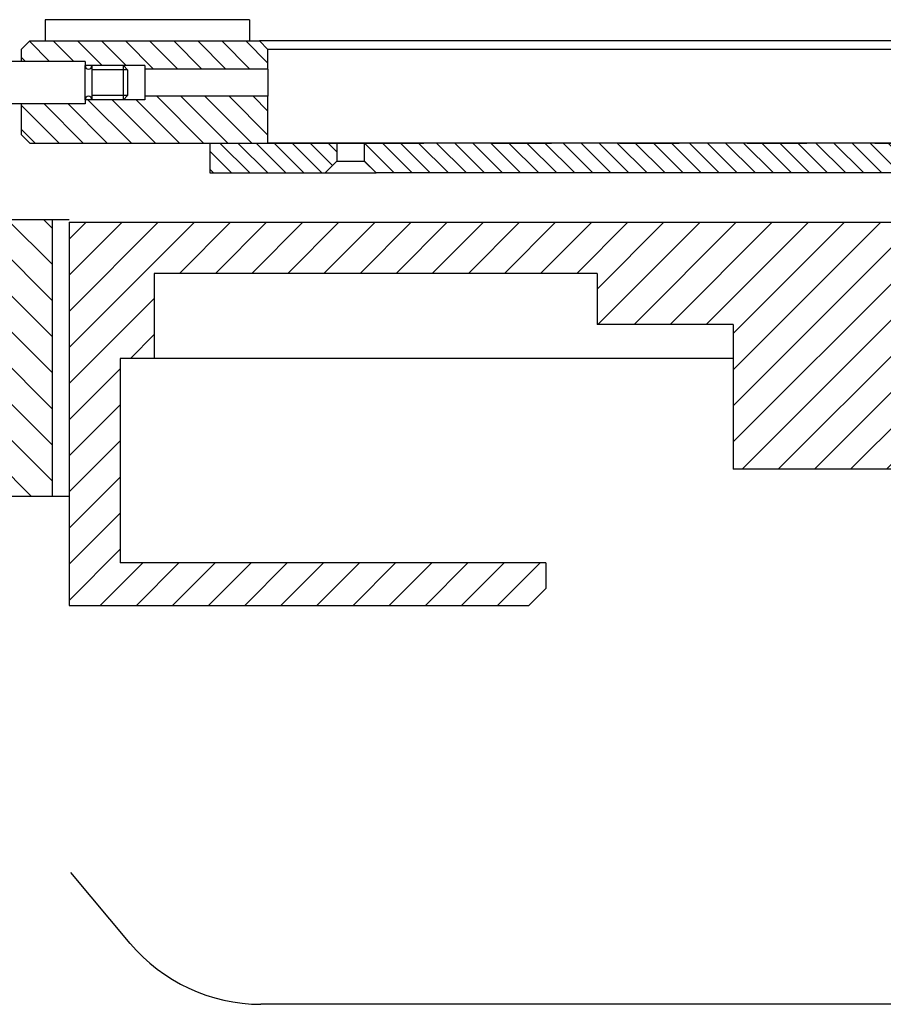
# Model space of a CAD drawing. Extents: x -1765 to 4890, y -3431 to 1272.
# Tile 25 of 189: x -207 to -106, y -2564 to -2448. Entities that reach past the tile are written whole.
import ezdxf

# ---------------------------------------------------------------- set-up
doc = ezdxf.new("R2010")
doc.units = 0
doc.linetypes.add('DASHED', pattern=[15, 7, -8])
doc.layers.get('0').update_dxf_attribs({"linetype": 'CONTINUOUS'})
doc.layers.add('1', color=7, linetype='CONTINUOUS')
pattern_1 = [(315, (0, 400), (1.0606601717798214, 1.060660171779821), [])]
pattern_2 = [(315, (1.71e-12, 349.9999999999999), (1.4142135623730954, 1.4142135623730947), [])]

# ---------------------------------------------------------------- blocks, each defined once
blk = doc.blocks.new('RING_CARRIER__103', base_point=(-201.1704800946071, -2517.051241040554))
at = {"layer": '1', "linetype": 'CONTINUOUS'}
h = blk.add_hatch(dxfattribs=at)
h.set_pattern_fill('USER', color=6, scale=3, angle=45, pattern_type=0)
h.set_pattern_definition([(45, (0, 400), (-2.1213203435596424, 2.121320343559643), [])])
h.paths.add_polyline_path([(-103.1704800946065, -2472.051241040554), (-201.1704800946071, -2472.051241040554), (-201.1704800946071, -2517.051241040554), (-147.1704800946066, -2517.051241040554), (-145.1704800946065, -2515.051241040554), (-145.1704800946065, -2512.051241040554), (-195.1704800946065, -2512.051241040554), (-195.1704800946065, -2488.051241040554), (-191.1704800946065, -2488.051241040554), (-191.1704800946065, -2478.051241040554), (-139.1704800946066, -2478.051241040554), (-139.1704800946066, -2484.051241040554), (-123.1704800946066, -2484.051241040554), (-123.1704800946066, -2501.051241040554), (-89.67048009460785, -2501.051241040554), (-89.67048009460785, -2483.251241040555), (-92.42048009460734, -2483.251241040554), (-97.92048009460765, -2483.251241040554), (-101.1704800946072, -2483.251241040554), (-103.1704800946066, -2483.251241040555)])
at = {"color": 6, "linetype": 'CONTINUOUS'}
for p, q in [((-201.1704800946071, -2472.051241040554), (-201.1704800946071, -2517.051241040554)), ((-201.1704800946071, -2472.051241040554), (-103.1704800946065, -2472.051241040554)), ((-139.1704800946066, -2478.051241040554), (-191.1704800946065, -2478.051241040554)), ((-191.1704800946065, -2478.051241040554), (-191.1704800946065, -2488.051241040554)), ((-139.1704800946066, -2478.051241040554), (-139.1704800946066, -2484.051241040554)), ((-123.1704800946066, -2484.051241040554), (-139.1704800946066, -2484.051241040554)), ((-123.1704800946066, -2484.051241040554), (-123.1704800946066, -2501.051241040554)), ((-191.1704800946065, -2488.051241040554), (-195.1704800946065, -2488.051241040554)), ((-195.1704800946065, -2488.051241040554), (-195.1704800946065, -2512.051241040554)), ((-123.1704800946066, -2488.051241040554), (-191.1704800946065, -2488.051241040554)), ((-89.67048009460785, -2501.051241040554), (-123.1704800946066, -2501.051241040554)), ((-145.1704800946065, -2512.051241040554), (-195.1704800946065, -2512.051241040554)), ((-145.1704800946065, -2512.051241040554), (-145.1704800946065, -2515.051241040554)), ((-145.1704800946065, -2515.051241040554), (-147.1704800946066, -2517.051241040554)), ((-201.1704800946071, -2517.051241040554), (-147.1704800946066, -2517.051241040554))]:
    blk.add_line(p, q, dxfattribs=at)
blk = doc.blocks.new('HEADPLATE_TSK__104', base_point=(-330.1704800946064, -2504.251241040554))
at = {"layer": '1', "linetype": 'CONTINUOUS'}
h = blk.add_hatch(dxfattribs=at)
h.set_pattern_fill('USER', color=1, scale=3, angle=135, pattern_type=0)
h.set_pattern_definition([(135, (0, 400), (-2.121320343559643, -2.1213203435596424), [])])
h.paths.add_polyline_path([(-203.1704800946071, -2471.751241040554), (-217.9992900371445, -2471.751241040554), (-217.9992900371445, -2487.751241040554), (-220.4992900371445, -2488.551241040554), (-222.9992900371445, -2487.751241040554), (-222.9992900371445, -2471.751241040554), (-330.1704800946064, -2471.751241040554), (-330.1704800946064, -2504.251241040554), (-203.1704800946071, -2504.251241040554)])
at = {"color": 1, "linetype": 'CONTINUOUS'}
for p, q in [((-203.1704800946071, -2471.751241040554), (-217.9992900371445, -2471.751241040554)), ((-203.1704800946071, -2471.751241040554), (-203.1704800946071, -2504.251241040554)), ((-201.1704800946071, -2471.751241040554), (-203.1704800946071, -2471.751241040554)), ((-203.1704800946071, -2504.251241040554), (-330.1704800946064, -2504.251241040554)), ((-201.1704800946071, -2504.251241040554), (-203.1704800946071, -2504.251241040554))]:
    blk.add_line(p, q, dxfattribs=at)
blk = doc.blocks.new('E7018FA__105', base_point=(-94.80712395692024, -2451.751241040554))
for name, p in [('HEADPLATE_TSK__104', (-330.1704800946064, -2504.251241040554)), ('RING_CARRIER__103', (-201.1704800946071, -2517.051241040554))]:
    blk.add_blockref(name, p)
blk = doc.blocks.new('DUT_BOARD__162', base_point=(-184.6299999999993, -2466.251241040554))
at = {"linetype": 'CONTINUOUS'}
h = blk.add_hatch(dxfattribs=at)
h.set_pattern_fill('USER', color=2, scale=1.5, angle=315, pattern_type=0)
h.set_pattern_definition(pattern_1)
h.paths.add_polyline_path([(-178.6299999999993, -2462.751241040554), (-182.4710904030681, -2462.751241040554), (-184.6299999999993, -2462.751241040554), (-184.6299999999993, -2466.251241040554), (-171.1199999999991, -2466.251241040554), (-169.7199999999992, -2464.851241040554), (-169.7199999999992, -2462.751241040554), (-173.8199999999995, -2462.751241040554), (-177.8199999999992, -2462.751241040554)])
at = {"layer": '1', "linetype": 'CONTINUOUS'}
h = blk.add_hatch(dxfattribs=at)
h.set_pattern_fill('USER', color=2, scale=1.5, angle=315, pattern_type=0)
h.set_pattern_definition(pattern_1)
edge = h.paths.add_edge_path()
edge.add_line((-78.46955379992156, -2462.751241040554), (-78.30481799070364, -2462.751241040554))
edge.add_line((-78.30481799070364, -2462.751241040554), (-77.13999999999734, -2462.751241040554))
edge.add_line((-77.13999999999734, -2462.751241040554), (-73.58975216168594, -2462.751241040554))
edge.add_line((-73.58975216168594, -2462.751241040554), (-73.58975216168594, -2464.851241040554))
edge.add_spline(control_points=[(-73.58975216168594, -2464.851241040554), (-73.82418742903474, -2465.084245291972), (-74.2925299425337, -2465.550784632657), (-74.76046974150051, -2466.017727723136), (-74.99439801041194, -2466.251241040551)], knot_values=[0, 0, 0, 0, 0.99159343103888, 1.98318716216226, 1.98318716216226, 1.98318716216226, 1.98318716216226], degree=3, periodic=0)
edge.add_line((-74.99439801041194, -2466.251241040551), (-75.58440588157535, -2466.251241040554))
edge.add_line((-75.58440588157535, -2466.251241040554), (-76.11732500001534, -2466.251241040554))
edge.add_line((-76.11732500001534, -2466.251241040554), (-80.99999999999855, -2466.251241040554))
edge.add_line((-80.99999999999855, -2466.251241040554), (-165.1199999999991, -2466.251241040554))
edge.add_line((-165.1199999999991, -2466.251241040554), (-166.5199999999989, -2464.851241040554))
edge.add_line((-166.5199999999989, -2464.851241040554), (-166.5199999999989, -2462.751241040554))
edge.add_line((-166.5199999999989, -2462.751241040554), (-81.13999999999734, -2462.751241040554))
edge.add_line((-81.13999999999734, -2462.751241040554), (-78.46955379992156, -2462.751241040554))
at = {"color": 2, "linetype": 'DASHED'}
for p, q in [((-184.6299999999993, -2462.751241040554), (-182.4710904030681, -2462.751241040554)), ((-182.4710904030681, -2462.751241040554), (-178.6299999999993, -2462.751241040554)), ((-178.6299999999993, -2462.751241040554), (-177.8199999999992, -2462.751241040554)), ((-177.8199999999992, -2462.751241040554), (-173.8199999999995, -2462.751241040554)), ((-173.8199999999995, -2462.751241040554), (-169.7199999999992, -2462.751241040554)), ((-169.7199999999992, -2462.751241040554), (-169.6199999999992, -2462.751241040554)), ((-169.6199999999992, -2462.751241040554), (-166.619999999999, -2462.751241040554)), ((-166.619999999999, -2462.751241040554), (-166.5199999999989, -2462.751241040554)), ((-166.5199999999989, -2462.751241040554), (-81.13999999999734, -2462.751241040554))]:
    blk.add_line(p, q, dxfattribs=at)
at = {"color": 2, "linetype": 'CONTINUOUS'}
for p, q in [((-184.6299999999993, -2462.751241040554), (-184.6299999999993, -2466.251241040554)), ((-169.7199999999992, -2462.751241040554), (-169.7199999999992, -2464.851241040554)), ((-166.5199999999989, -2462.751241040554), (-166.5199999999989, -2464.851241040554)), ((-169.7199999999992, -2464.851241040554), (-171.1199999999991, -2466.251241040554)), ((-169.7199999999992, -2464.851241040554), (-166.5199999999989, -2464.851241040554)), ((-166.5199999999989, -2464.851241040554), (-165.1199999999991, -2466.251241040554)), ((-184.6299999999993, -2466.251241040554), (-171.1199999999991, -2466.251241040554)), ((-171.1199999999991, -2466.251241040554), (-165.1199999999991, -2466.251241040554)), ((-80.99999999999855, -2466.251241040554), (-165.1199999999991, -2466.251241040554))]:
    blk.add_line(p, q, dxfattribs=at)
blk = doc.blocks.new('E2812-23753-0__171', base_point=(-194.2999999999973, -2459.951241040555))
at = {"color": 2, "linetype": 'CONTINUOUS'}
for p, q in [((-220.3000000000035, -2451.651241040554), (-220.0000000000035, -2451.351241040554)), ((-220.3000000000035, -2451.651241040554), (-220.3000000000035, -2459.651241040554)), ((-220.0000000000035, -2451.351241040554), (-219.3000000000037, -2451.351241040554)), ((-219.2999999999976, -2453.151241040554), (-219.3000000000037, -2451.351241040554)), ((-210.2999999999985, -2453.151241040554), (-219.2999999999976, -2453.151241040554)), ((-206.9999999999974, -2453.151241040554), (-210.2999999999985, -2453.151241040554)), ((-206.8000000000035, -2453.151241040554), (-206.9999999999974, -2453.151241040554)), ((-201.9710904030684, -2453.151241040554), (-206.8000000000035, -2453.151241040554)), ((-199.3000000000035, -2453.151241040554), (-201.9710904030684, -2453.151241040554)), ((-199.3000000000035, -2453.151241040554), (-199.2999999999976, -2453.651241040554)), ((-194.8000000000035, -2453.651241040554), (-198.5000000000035, -2453.651241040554)), ((-194.3000000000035, -2454.151241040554), (-194.8000000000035, -2453.651241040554)), ((-194.3000000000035, -2454.151241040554), (-194.2999999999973, -2457.151241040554)), ((-199.2999999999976, -2457.651241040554), (-199.2999999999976, -2458.151241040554)), ((-194.8000000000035, -2457.651241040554), (-198.5000000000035, -2457.651241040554)), ((-194.2999999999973, -2457.151241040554), (-194.8000000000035, -2457.651241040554)), ((-219.2999999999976, -2459.951241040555), (-219.2999999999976, -2458.151241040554)), ((-210.2999999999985, -2458.151241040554), (-219.2999999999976, -2458.151241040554)), ((-206.9999999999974, -2458.151241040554), (-210.2999999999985, -2458.151241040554)), ((-206.8000000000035, -2458.151241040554), (-206.9999999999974, -2458.151241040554)), ((-201.9710904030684, -2458.151241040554), (-206.8000000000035, -2458.151241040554)), ((-199.2999999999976, -2458.151241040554), (-201.9710904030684, -2458.151241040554)), ((-220.3000000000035, -2459.651241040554), (-220.0000000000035, -2459.951241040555)), ((-220.0000000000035, -2459.951241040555), (-219.2999999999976, -2459.951241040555))]:
    blk.add_line(p, q, dxfattribs=at)
for centre, radius, start, end in [((-198.9000000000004, -2453.651241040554), 0.39999999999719, 180, 0), ((-198.9000000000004, -2457.651241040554), 0.39999999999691, 0, 180)]:
    blk.add_arc(centre, radius, start, end, dxfattribs=at)
at = {"layer": '1', "color": 2, "linetype": 'CONTINUOUS'}
for p, q in [((-220.0000000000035, -2451.351241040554), (-220.0000000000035, -2459.951241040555)), ((-219.2999999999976, -2458.151241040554), (-219.2999999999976, -2453.151241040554)), ((-199.2999999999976, -2457.651241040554), (-199.2999999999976, -2453.651241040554)), ((-198.5000000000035, -2453.651241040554), (-198.5000000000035, -2454.151241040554)), ((-194.3000000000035, -2454.151241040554), (-198.5000000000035, -2454.151241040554)), ((-198.5000000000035, -2454.151241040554), (-198.5000000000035, -2457.151241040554)), ((-194.8000000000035, -2457.651241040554), (-194.8000000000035, -2453.651241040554)), ((-194.2999999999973, -2457.151241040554), (-198.5000000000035, -2457.151241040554)), ((-198.5000000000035, -2457.151241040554), (-198.5000000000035, -2457.651241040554))]:
    blk.add_line(p, q, dxfattribs=at)
blk = doc.blocks.new('BEARINGS__174', base_point=(-220.3000000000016, -2460.151241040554))
blk.add_blockref('E2812-23753-0__171', (-194.2999999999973, -2459.951241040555))
blk = doc.blocks.new('21791-0S112_2__178', base_point=(-203.9710904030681, -2462.751241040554))
at = {"color": 7, "linetype": 'CONTINUOUS'}
for p, q in [((-203.9710904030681, -2448.251241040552), (-203.9710904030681, -2450.751241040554)), ((-179.9710904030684, -2448.251241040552), (-179.9710904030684, -2450.751241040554))]:
    blk.add_line(p, q, dxfattribs=at)
at = {"color": 7, "linetype": 'DASHED'}
for p, q in [((-201.4710904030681, -2462.751241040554), (-201.4578269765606, -2462.751241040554)), ((-201.4578269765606, -2462.751241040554), (-198.1230292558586, -2462.751241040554)), ((-198.1230292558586, -2462.751241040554), (-197.1099999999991, -2462.751241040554)), ((-197.1099999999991, -2462.751241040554), (-193.5699859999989, -2462.751241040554)), ((-193.5699859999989, -2462.751241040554), (-184.6299999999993, -2462.751241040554)), ((-184.6299999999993, -2462.751241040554), (-182.4710904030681, -2462.751241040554))]:
    blk.add_line(p, q, dxfattribs=at)
at = {"layer": '1', "color": 7, "linetype": 'CONTINUOUS'}
blk.add_line((-179.9710904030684, -2448.251241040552), (-203.9710904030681, -2448.251241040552), dxfattribs=at)
blk = doc.blocks.new('BUSHINGS_INTERFACE__180', base_point=(-203.9710904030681, -2462.751241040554))
blk.add_blockref('21791-0S112_2__178', (-203.9710904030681, -2462.751241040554))
blk = doc.blocks.new('SMALLPARTS__181', base_point=(-220.3000000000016, -2466.451241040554))
for name, p in [('BEARINGS__174', (-220.3000000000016, -2460.151241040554)), ('BUSHINGS_INTERFACE__180', (-203.9710904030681, -2462.751241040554))]:
    blk.add_blockref(name, p)
blk = doc.blocks.new('E6980-24120-0S11A__182', base_point=(266.8000000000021, -2462.751241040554))
at = {"linetype": 'CONTINUOUS'}
h = blk.add_hatch(dxfattribs=at)
h.set_pattern_fill('USER', color=4, scale=2, angle=315, pattern_type=0)
h.set_pattern_definition(pattern_2)
h.paths.add_polyline_path([(-205.7999999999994, -2450.751241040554), (-203.9710904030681, -2450.751241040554), (-201.9710904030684, -2450.751241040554), (-181.9710904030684, -2450.751241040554), (-179.9710904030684, -2450.751241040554), (-178.8199999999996, -2450.751241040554), (-177.8199999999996, -2451.751241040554), (-177.8200000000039, -2454.051241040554), (-192.3000000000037, -2454.051241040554), (-192.2999999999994, -2453.651241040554), (-194.8000000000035, -2453.651241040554), (-198.5000000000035, -2453.651241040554), (-199.2999999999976, -2453.651241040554), (-199.3000000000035, -2453.151241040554), (-201.9710904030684, -2453.151241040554), (-206.8000000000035, -2453.151241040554), (-206.7999999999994, -2451.751241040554)])
h = blk.add_hatch(dxfattribs=at)
h.set_pattern_fill('USER', color=4, scale=2, angle=315, pattern_type=0)
h.set_pattern_definition(pattern_2)
h.paths.add_polyline_path([(-205.7999999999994, -2462.751241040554), (-201.4710904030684, -2462.751241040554), (-184.6299999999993, -2462.751241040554), (-182.4710904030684, -2462.751241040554), (-181.7710904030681, -2462.751241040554), (-177.8199999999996, -2462.751241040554), (-177.8199999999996, -2457.251241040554), (-192.3000000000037, -2457.251241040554), (-192.2999999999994, -2457.651241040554), (-194.8000000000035, -2457.651241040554), (-198.5000000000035, -2457.651241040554), (-199.2999999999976, -2457.651241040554), (-199.2999999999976, -2458.151241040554), (-201.9710904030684, -2458.151241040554), (-206.8000000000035, -2458.151241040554), (-206.7999999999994, -2461.751241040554)])
at = {"layer": '1', "linetype": 'CONTINUOUS'}
h = blk.add_hatch(dxfattribs=at)
h.set_pattern_fill('USER', color=4, scale=2, angle=315, pattern_type=0)
h.set_pattern_definition([(315, (0, 400), (1.4142135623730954, 1.4142135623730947), [])])
h.paths.add_polyline_path([(-19.9999999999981, -2450.751241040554), (-58.99999999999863, -2450.751241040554), (-60.59999999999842, -2450.751241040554), (-60.59999999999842, -2461.751241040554), (-72.99999999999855, -2461.751241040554), (-73.00000000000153, -2456.551241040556), (-73.00000000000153, -2456.451241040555), (-72.99999999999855, -2450.751241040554), (-76.13999999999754, -2450.751241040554), (-77.13999999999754, -2451.751241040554), (-77.13999999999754, -2462.351241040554), (-58.99999999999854, -2462.351241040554), (-58.99999999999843, -2462.751241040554), (-19.9999999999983, -2462.751241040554)])
at = {"color": 4, "linetype": 'CONTINUOUS'}
for p, q in [((-205.7999999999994, -2450.751241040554), (-206.7999999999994, -2451.751241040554)), ((-205.7999999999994, -2450.751241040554), (-203.9710904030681, -2450.751241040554)), ((-203.9710904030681, -2450.751241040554), (-201.9710904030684, -2450.751241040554)), ((-201.9710904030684, -2450.751241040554), (-181.9710904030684, -2450.751241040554)), ((-181.9710904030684, -2450.751241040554), (-179.9710904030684, -2450.751241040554)), ((-179.9710904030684, -2450.751241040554), (-178.8199999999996, -2450.751241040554)), ((-177.8199999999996, -2451.751241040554), (-178.8199999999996, -2450.751241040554)), ((-81.75999999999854, -2450.751241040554), (-178.8199999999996, -2450.751241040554)), ((-81.75999999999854, -2450.751241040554), (-81.13999999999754, -2450.751241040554)), ((-76.13999999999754, -2450.751241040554), (-81.13999999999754, -2450.751241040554)), ((-76.13999999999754, -2450.751241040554), (-77.13999999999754, -2451.751241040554)), ((-76.13999999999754, -2450.751241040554), (-72.99999999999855, -2450.751241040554)), ((-72.99999999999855, -2450.751241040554), (-73.00000000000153, -2456.451241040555)), ((-61.60000000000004, -2450.751241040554), (-61.50000000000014, -2450.751241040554)), ((-60.90000000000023, -2450.751241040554), (-60.59999999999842, -2450.751241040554)), ((-60.59999999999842, -2450.751241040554), (-60.59999999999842, -2461.751241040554)), ((-60.59999999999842, -2450.751241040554), (-58.99999999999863, -2450.751241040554)), ((-206.7999999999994, -2451.751241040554), (-206.8000000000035, -2453.151241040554)), ((-177.8200000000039, -2454.051241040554), (-177.8199999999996, -2451.751241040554)), ((-81.75999999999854, -2451.751241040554), (-177.8199999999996, -2451.751241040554)), ((-81.75999999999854, -2451.751241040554), (-81.13999999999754, -2451.751241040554)), ((-77.13999999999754, -2451.751241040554), (-81.13999999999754, -2451.751241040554)), ((-77.13999999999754, -2451.751241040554), (-77.13999999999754, -2462.351241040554)), ((-201.9710904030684, -2453.151241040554), (-206.8000000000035, -2453.151241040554)), ((-199.3000000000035, -2453.151241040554), (-201.9710904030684, -2453.151241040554)), ((-198.5000000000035, -2453.651241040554), (-199.2999999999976, -2453.651241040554)), ((-192.2999999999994, -2453.651241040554), (-194.8000000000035, -2453.651241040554)), ((-192.2999999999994, -2453.651241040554), (-192.3000000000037, -2454.051241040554)), ((-177.8200000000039, -2454.051241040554), (-192.3000000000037, -2454.051241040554)), ((-192.3000000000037, -2454.051241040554), (-192.3000000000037, -2455.651241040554)), ((-177.8200000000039, -2454.051241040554), (-177.8200000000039, -2455.651241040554)), ((-192.3000000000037, -2455.651241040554), (-192.3000000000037, -2457.251241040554)), ((-177.8200000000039, -2455.651241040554), (-177.8199999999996, -2457.251241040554)), ((-73.00000000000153, -2456.451241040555), (-73.00000000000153, -2456.551241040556)), ((-72.99999999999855, -2461.751241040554), (-73.00000000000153, -2456.551241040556)), ((-198.5000000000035, -2457.651241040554), (-199.2999999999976, -2457.651241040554)), ((-192.2999999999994, -2457.651241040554), (-194.8000000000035, -2457.651241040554)), ((-177.8199999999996, -2457.251241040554), (-192.3000000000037, -2457.251241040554)), ((-192.3000000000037, -2457.251241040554), (-192.2999999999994, -2457.651241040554)), ((-177.8199999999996, -2462.751241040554), (-177.8199999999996, -2457.251241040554)), ((-206.8000000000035, -2458.151241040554), (-206.7999999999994, -2461.751241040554)), ((-201.9710904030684, -2458.151241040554), (-206.8000000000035, -2458.151241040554)), ((-199.2999999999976, -2458.151241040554), (-201.9710904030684, -2458.151241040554)), ((-205.7999999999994, -2462.751241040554), (-206.7999999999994, -2461.751241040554)), ((-77.13999999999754, -2462.351241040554), (-58.99999999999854, -2462.351241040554)), ((-72.99999999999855, -2461.751241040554), (-60.59999999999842, -2461.751241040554)), ((-58.99999999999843, -2462.751241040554), (-58.99999999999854, -2462.351241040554)), ((-205.7999999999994, -2462.751241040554), (-201.4710904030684, -2462.751241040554)), ((-201.4710904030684, -2462.751241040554), (-184.6299999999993, -2462.751241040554)), ((-184.6299999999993, -2462.751241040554), (-182.4710904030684, -2462.751241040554)), ((-182.4710904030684, -2462.751241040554), (-181.7710904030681, -2462.751241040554)), ((-181.7710904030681, -2462.751241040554), (-177.8199999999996, -2462.751241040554))]:
    blk.add_line(p, q, dxfattribs=at)
at = {"color": 4, "linetype": 'DASHED'}
for p, q in [((-199.3000000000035, -2453.151241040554), (-199.2999999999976, -2453.651241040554)), ((-194.8000000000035, -2453.651241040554), (-198.5000000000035, -2453.651241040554)), ((-199.2999999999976, -2457.651241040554), (-199.2999999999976, -2458.151241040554)), ((-194.8000000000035, -2457.651241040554), (-198.5000000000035, -2457.651241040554))]:
    blk.add_line(p, q, dxfattribs=at)
at = {"layer": '1', "color": 4, "linetype": 'CONTINUOUS'}
for p, q in [((-58.99999999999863, -2450.751241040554), (-19.9999999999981, -2450.751241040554)), ((-19.9999999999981, -2450.751241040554), (-19.9999999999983, -2462.751241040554)), ((-19.9999999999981, -2450.751241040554), (30.00000000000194, -2450.751241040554)), ((-77.13999999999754, -2462.351241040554), (-77.13999999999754, -2462.751241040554)), ((-77.13999999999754, -2462.751241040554), (-177.8199999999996, -2462.751241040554)), ((-58.99999999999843, -2462.751241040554), (-77.13999999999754, -2462.751241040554)), ((-19.9999999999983, -2462.751241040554), (-58.99999999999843, -2462.751241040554))]:
    blk.add_line(p, q, dxfattribs=at)
blk = doc.blocks.new('E7018-64104', base_point=(-220.3000000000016, -2466.451241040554))
for name, p in [('SMALLPARTS__181', (-220.3000000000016, -2466.451241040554)), ('E6980-24120-0S11A__182', (266.8000000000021, -2462.751241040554))]:
    blk.add_blockref(name, p)
blk = doc.blocks.new('STIFF_ASSY_DUTBD_512', base_point=(-220.3000000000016, -2466.451241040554))
for name, p in [('E7018-64104', (-220.3000000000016, -2466.451241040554)), ('DUT_BOARD__162', (-184.6299999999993, -2466.251241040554))]:
    blk.add_blockref(name, p)
blk = doc.blocks.new('E7018C_512_ASSY__202', base_point=(-220.3000000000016, -2519.751241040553))
for name, p in [('E7018FA__105', (-94.80712395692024, -2451.751241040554)), ('STIFF_ASSY_DUTBD_512', (-220.3000000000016, -2466.451241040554))]:
    blk.add_blockref(name, p)
blk = doc.blocks.new('SEC1__203', base_point=(-220.3000000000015, -2519.751241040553))
blk.add_blockref('E7018C_512_ASSY__202', (-220.3000000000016, -2519.751241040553))
blk = doc.blocks.new('VIEW1_POGO_TOWER__234', base_point=(-239.9866540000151, -2814.655525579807))
at = {"layer": '1', "color": 1, "linetype": 'CONTINUOUS'}
for p, q in [((-193.9954511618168, -2556.753325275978), (-200.9658064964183, -2548.428344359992)), ((24.99999999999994, -2563.913938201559), (-178.6608452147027, -2563.913938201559))]:
    blk.add_line(p, q, dxfattribs=at)
blk.add_arc((-178.6608452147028, -2543.913938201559), 20.0000000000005, -140.0611735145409, -89.99999999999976, dxfattribs=at)
blk.add_blockref('SEC1__203', (-220.3000000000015, -2519.751241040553))
blk = doc.blocks.new('SEC_DD__235', base_point=(373.9901504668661, -2456.251241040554))
blk.add_blockref('VIEW1_POGO_TOWER__234', (-239.9866540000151, -2814.655525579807))
blk = doc.blocks.new('D-E6980-90193-1S11B__236', base_point=(398.6377815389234, -2222.88940620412))
at = {"layer": '1'}
blk.add_blockref('SEC_DD__235', (373.9901504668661, -2456.251241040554), dxfattribs=at)

msp = doc.modelspace()

# ---------------------------------------------------------------- block references
msp.add_blockref('D-E6980-90193-1S11B__236', (398.6377815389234, -2222.88940620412))

doc.saveas('drawing.dxf')
